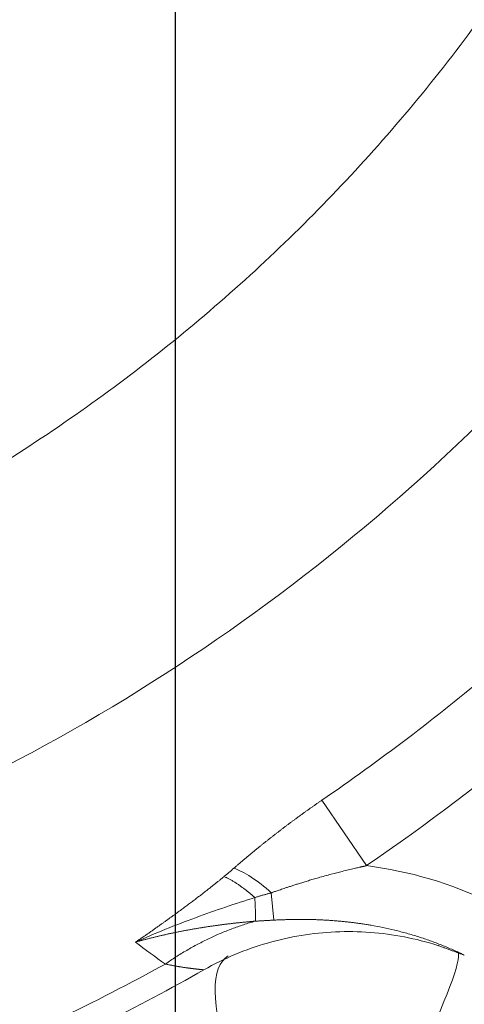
# Model space of a CAD drawing. Header units: millimetres. Extents: x 176 to 9387, y -11044 to -3322.
# Tile 213 of 256: x 8350 to 8365, y -9838 to -9805. Entities that reach past the tile are written whole.
import ezdxf

# ---------------------------------------------------------------- set-up
doc = ezdxf.new("R2010")
doc.units = ezdxf.units.MM
doc.header["$LTSCALE"] = 0.3175
doc.layers.add('1轮廓实线层', color=7, linetype='Continuous', lineweight=18)
doc.layers.add('7标注层', color=4, linetype='Continuous', lineweight=13)
doc.styles.add('PC_TEXTSTYLE', font='ISOCP.SHX', dxfattribs={"width": 0.707, "bigfont": 'GBCBIG.SHX'})
doc.dimstyles.new('GB_LINEAR', dxfattribs={"dimtxt": 3.5, "dimasz": 3.5, "dimexe": 1, "dimexo": 0, "dimgap": 1.5, "dimtad": 1, "dimdsep": 46, "dimtxsty": 'PC_TEXTSTYLE', "dimcen": 0, "dimclrd": 256, "dimclrt": 3, "dimadec": 0, "dimazin": 2, "dimtp": 0.1, "dimtm": 0.1, "dimtfac": 0.71, "dimtdec": 3, "dimtmove": 0, "dimatfit": 3, "dimfxl": 1, "dimtfill": 1, "dimarcsym": 0})

# ---------------------------------------------------------------- blocks, each defined once
blk = doc.blocks.new('*D61')
at = {"layer": '7标注层', "color": 0, "lineweight": -2, "transparency": 16777216}
for p, q in [((8317.856, -9734.193), (8317.856, -9661.514)), ((8354.857, -9924.193), (8354.857, -9661.514))]:
    blk.add_line(p, q, dxfattribs=at)
at = {"layer": '7标注层', "lineweight": -2, "transparency": 16777216}
blk.add_line((8330.106, -9665.014), (8342.607, -9665.014), dxfattribs=at)
at = {"layer": '7标注层', "transparency": 16777216}
for points in [[(8330.106, -9662.972), (8330.106, -9667.055), (8317.856, -9665.014)], [(8342.607, -9667.055), (8342.607, -9662.972), (8354.857, -9665.014)]]:
    blk.add_solid(points, dxfattribs=at)
at = {"layer": 'Defpoints', "color": 0, "transparency": 16777216}
for p in [(8354.857, -9665.014), (8317.856, -9734.193), (8354.857, -9924.193)]:
    blk.add_point(p, dxfattribs=at)
at = {"layer": '7标注层', "color": 3, "transparency": 16777216, "insert": (8336.357, -9653.639), "char_height": 12.25, "attachment_point": 5, "style": 'PC_TEXTSTYLE', "bg_fill": 3, "box_fill_scale": 1.1, "bg_fill_color": 257, "bg_fill_transparency": 0}
blk.add_mtext('37', dxfattribs=at)

msp = doc.modelspace()

# ---------------------------------------------------------------- linework, layer by layer
at = {"layer": '1轮廓实线层'}
for p, q in [((8361.3652, -9833.63301), (8359.83887, -9831.40723)), ((8358.12155, -9834.55796), (8358.20832, -9835.4882))]:
    msp.add_line(p, q, dxfattribs=at)
for centre, major_axis, ratio, start_param, end_param in [((8358.25795, -9836.02033), (-1.95215, 2.27796), 0.30837867, 5.1236006, 5.80589903), ((8360.68614, -9843.61353), (-4.03104, 6.91019), 0.28255675, 0, 1.83024178), ((8360.68614, -9843.61353), (3.77166, 7.05511), 0.08096723, 4.33655227, 6.28318531)]:
    msp.add_ellipse(centre, major_axis=major_axis, ratio=ratio, start_param=start_param, end_param=end_param, dxfattribs=at)
for points, knots in [([(8288.6896, -9709.07232), (8291.27651, -9707.83776), (8293.94048, -9706.76911), (8299.37858, -9704.97706), (8307.70088, -9702.80679), (8316.32021, -9702.24957), (8327.71023, -9702.95329), (8333.35403, -9704.02848), (8344.18401, -9707.54873), (8349.37021, -9709.99379), (8358.96165, -9716.09193), (8363.3669, -9719.74502), (8371.1248, -9728.02414), (8374.47745, -9732.65017), (8379.92586, -9742.5817), (8382.02162, -9747.88719), (8384.83111, -9758.84442), (8385.54486, -9764.49615), (8385.55123, -9775.79349), (8384.84386, -9781.43909), (8382.05657, -9792.37418), (8379.97665, -9797.66367), (8374.57693, -9807.56023), (8367.93733, -9816.77437), (8354.88301, -9827.69907), (8339.54581, -9835.05914), (8322.87578, -9838.40626), (8305.90132, -9837.54034), (8295.08017, -9834.19157), (8289.95943, -9831.87672)], [0, 0, 0, 0, 0.03125, 0.03125, 0.0625, 0.125, 0.125, 0.1875, 0.1875, 0.25, 0.25, 0.3125, 0.3125, 0.375, 0.375, 0.4375, 0.4375, 0.5, 0.5, 0.5625, 0.5625, 0.625, 0.625, 0.6875, 0.75, 0.8125, 0.875, 0.9375, 1, 1, 1, 1]), ([(8292.572, -9717.20877), (8294.8174, -9716.13733), (8297.11042, -9715.2185), (8301.78779, -9713.67452), (8304.17218, -9713.04934), (8307.8192, -9712.33779), (8309.05022, -9712.1382), (8311.50639, -9711.8195), (8312.73406, -9711.69966), (8316.41587, -9711.456), (8318.8688, -9711.4474), (8322.54579, -9711.66602), (8323.77104, -9711.77767), (8325.60832, -9712.00378), (8326.22064, -9712.08893), (8327.44508, -9712.27901), (8328.05812, -9712.38412), (8331.11148, -9712.95762), (8333.50011, -9713.56553), (8338.17236, -9715.0711), (8340.45593, -9715.96891), (8343.80239, -9717.53323), (8344.90468, -9718.09109), (8346.53781, -9718.98388), (8347.07951, -9719.29128), (8348.14881, -9719.92074), (8348.67715, -9720.24319), (8351.2876, -9721.89368), (8353.27644, -9723.33588), (8357.06123, -9726.45637), (8358.85719, -9728.13465), (8361.40145, -9730.83525), (8362.22715, -9731.76958), (8363.80854, -9733.67778), (8364.56546, -9734.65251), (8366.73728, -9737.63711), (8368.05377, -9739.70707), (8370.42343, -9744.0078), (8371.47719, -9746.24018), (8373.31026, -9750.86451), (8374.07139, -9753.20996), (8375.29207, -9757.96545), (8375.75159, -9760.37549), (8376.21476, -9764.03899), (8376.33132, -9765.26826), (8376.44799, -9767.12461), (8376.47721, -9767.74659), (8376.51569, -9768.98765), (8376.52502, -9769.60691), (8376.52257, -9772.69702), (8376.36439, -9775.14926), (8375.74558, -9780.01533), (8375.28495, -9782.42917), (8374.51375, -9785.42164), (8374.34969, -9786.01889), (8374.00176, -9787.21087), (8373.8178, -9787.80571), (8373.24021, -9789.57366), (8372.81969, -9790.73457), (8371.45434, -9794.16536), (8370.40623, -9796.38358), (8368.03395, -9800.68194), (8366.70996, -9802.76216), (8363.77763, -9806.78037), (8362.19853, -9808.67787), (8358.82737, -9812.2483), (8357.03448, -9813.9228), (8354.18435, -9816.26864), (8353.2074, -9817.02282), (8351.19836, -9818.4743), (8350.16501, -9819.17199), (8347.02563, -9821.14906), (8344.86669, -9822.32404), (8340.42102, -9824.39712), (8338.13427, -9825.29517), (8335.19332, -9826.23895), (8334.601, -9826.41875), (8333.408, -9826.76025), (8332.80654, -9826.92212), (8331.00222, -9827.37717), (8329.79593, -9827.64094), (8326.16708, -9828.31654), (8323.73458, -9828.61316), (8318.84316, -9828.90001), (8316.38428, -9828.89076), (8313.29377, -9828.68301), (8312.67375, -9828.63148), (8311.43739, -9828.50893), (8310.82185, -9828.43802), (8308.98306, -9828.19673), (8307.76763, -9827.9978), (8304.15219, -9827.28855), (8301.78272, -9826.66678), (8298.28909, -9825.51316), (8297.13469, -9825.09165), (8295.41857, -9824.40286), (8294.84912, -9824.16383), (8294.14059, -9823.85306), (8293.99905, -9823.79031), (8293.82232, -9823.71112), (8293.78699, -9823.69524), (8293.734, -9823.67137), (8293.71635, -9823.66341), (8293.68986, -9823.65144), (8293.68103, -9823.64745), (8293.66338, -9823.63947), (8293.65455, -9823.63548), (8293.5751, -9823.59957), (8293.50447, -9823.56769), (8293.15126, -9823.40846), (8292.86853, -9823.28164), (8292.58565, -9823.15539)], [0, 0, 0, 0, 0.03125, 0.03125, 0.0625, 0.0625, 0.078125, 0.078125, 0.09375, 0.09375, 0.125, 0.125, 0.140625, 0.140625, 0.1484375, 0.1484375, 0.15625, 0.15625, 0.1875, 0.1875, 0.21875, 0.21875, 0.234375, 0.234375, 0.2421875, 0.2421875, 0.25, 0.25, 0.28125, 0.28125, 0.3125, 0.3125, 0.328125, 0.328125, 0.34375, 0.34375, 0.375, 0.375, 0.40625, 0.40625, 0.4375, 0.4375, 0.46875, 0.46875, 0.484375, 0.484375, 0.4921875, 0.4921875, 0.5, 0.5, 0.53125, 0.53125, 0.5625, 0.5625, 0.5703125, 0.5703125, 0.578125, 0.578125, 0.59375, 0.59375, 0.625, 0.625, 0.65625, 0.65625, 0.6875, 0.6875, 0.71875, 0.71875, 0.734375, 0.734375, 0.75, 0.75, 0.78125, 0.78125, 0.8125, 0.8125, 0.8203125, 0.8203125, 0.828125, 0.828125, 0.84375, 0.84375, 0.875, 0.875, 0.90625, 0.90625, 0.9140625, 0.9140625, 0.921875, 0.921875, 0.9375, 0.9375, 0.96875, 0.96875, 0.984375, 0.984375, 0.9921875, 0.9921875, 0.99414063, 0.99414063, 0.99462891, 0.99462891, 0.99487305, 0.99487305, 0.99499512, 0.99499512, 0.99511719, 0.99511719, 0.99609375, 0.99609375, 1, 1, 1, 1]), ([(8359.83887, -9831.40723), (8360.82872, -9830.72844), (8361.80194, -9830.02557), (8363.71295, -9828.57348), (8366.52635, -9826.32588), (8369.17112, -9823.87857), (8370.85108, -9822.16602)], [0, 0, 0, 0, 0.25, 0.25, 0.5, 1, 1, 1, 1]), ([(8356.84666, -9833.7204), (8356.85947, -9833.7093), (8356.88507, -9833.68712), (8356.92356, -9833.65389), (8356.96208, -9833.62074), (8357.00064, -9833.58765), (8357.03923, -9833.55463), (8357.07785, -9833.52168), (8357.11651, -9833.4888), (8357.15521, -9833.45599), (8357.19394, -9833.42325), (8357.23271, -9833.39058), (8357.27152, -9833.35797), (8357.31036, -9833.32543), (8357.34924, -9833.29296), (8357.38815, -9833.26056), (8357.4271, -9833.22822), (8357.46609, -9833.19596), (8357.50512, -9833.16376), (8357.54418, -9833.13162), (8357.58328, -9833.09956), (8357.62242, -9833.06756), (8357.6616, -9833.03563), (8357.70082, -9833.00377), (8357.74007, -9832.97197), (8357.77937, -9832.94024), (8357.8187, -9832.90857), (8357.85807, -9832.87698), (8357.89748, -9832.84544), (8357.93693, -9832.81398), (8357.97642, -9832.78258), (8358.01595, -9832.75124), (8358.05552, -9832.71998), (8358.09513, -9832.68877), (8358.13478, -9832.65764), (8358.17447, -9832.62656), (8358.2142, -9832.59556), (8358.25397, -9832.56461), (8358.29379, -9832.53374), (8358.33364, -9832.50292), (8358.37354, -9832.47218), (8358.41347, -9832.44149), (8358.45345, -9832.41087), (8358.49347, -9832.38032), (8358.53354, -9832.34983), (8358.57364, -9832.3194), (8358.61379, -9832.28904), (8358.65398, -9832.25874), (8358.69422, -9832.22851), (8358.73449, -9832.19833), (8358.77481, -9832.16822), (8358.81518, -9832.13818), (8358.85559, -9832.1082), (8358.89604, -9832.07828), (8358.93653, -9832.04842), (8358.97707, -9832.01863), (8359.01765, -9831.9889), (8359.05828, -9831.95923), (8359.09895, -9831.92962), (8359.13967, -9831.90008), (8359.18043, -9831.8706), (8359.22124, -9831.84118), (8359.26209, -9831.81182), (8359.30299, -9831.78252), (8359.34393, -9831.75328), (8359.38492, -9831.72411), (8359.42595, -9831.695), (8359.46704, -9831.66595), (8359.50816, -9831.63696), (8359.54934, -9831.60803), (8359.59056, -9831.57916), (8359.63182, -9831.55035), (8359.67314, -9831.5216), (8359.7145, -9831.49292), (8359.75591, -9831.46429), (8359.79736, -9831.43572), (8359.82503, -9831.41673), (8359.83887, -9831.40723)], [0, 0, 0, 0, 0.01390955, 0.02779573, 0.04165882, 0.05549913, 0.06931697, 0.08311264, 0.09688644, 0.11063868, 0.12436967, 0.13807971, 0.15176913, 0.16543822, 0.1790873, 0.1927167, 0.20632671, 0.21991767, 0.23348988, 0.24704367, 0.26057935, 0.27409726, 0.28759771, 0.30108102, 0.31454752, 0.32799754, 0.3414314, 0.35484943, 0.36825196, 0.38163932, 0.39501185, 0.40836987, 0.42171371, 0.43504372, 0.44836022, 0.46166355, 0.47495406, 0.48823207, 0.50149792, 0.51475196, 0.52799452, 0.54122595, 0.55444658, 0.56765676, 0.58085683, 0.59404714, 0.60722802, 0.62039983, 0.63356291, 0.6467176, 0.65986425, 0.67300322, 0.68613484, 0.69925946, 0.71237744, 0.72548911, 0.73859484, 0.75169497, 0.76478985, 0.77787983, 0.79096526, 0.80404649, 0.81712387, 0.83019775, 0.84326849, 0.85633644, 0.86940194, 0.88246536, 0.89552703, 0.90858732, 0.92164657, 0.93470513, 0.94776337, 0.96082162, 0.97388024, 0.98693958, 1, 1, 1, 1]), ([(8361.36478, -9833.63632), (8361.36451, -9833.63631), (8361.36378, -9833.6363), (8361.36241, -9833.63646), (8361.36046, -9833.63671), (8361.35793, -9833.6371), (8361.35483, -9833.6376), (8361.35116, -9833.63824), (8361.34691, -9833.63901), (8361.34209, -9833.6399), (8361.3367, -9833.64093), (8361.33073, -9833.64208), (8361.32419, -9833.64337), (8361.31708, -9833.64479), (8361.3094, -9833.64634), (8361.30115, -9833.64803), (8361.29232, -9833.64985), (8361.28293, -9833.65181), (8361.27296, -9833.6539), (8361.26243, -9833.65613), (8361.25133, -9833.65851), (8361.23966, -9833.66102), (8361.22743, -9833.66368), (8361.21462, -9833.66649), (8361.20126, -9833.66944), (8361.18733, -9833.67253), (8361.17284, -9833.67578), (8361.14035, -9833.68312), (8361.08973, -9833.69466), (8361.02085, -9833.71053), (8360.90758, -9833.73694), (8360.74703, -9833.77519), (8360.48422, -9833.83996), (8360.14156, -9833.9283), (8359.81134, -9834.01909), (8359.55158, -9834.09411), (8359.38633, -9834.14334), (8359.23175, -9834.19055), (8359.08763, -9834.23553), (8358.95382, -9834.27808), (8358.83013, -9834.31805), (8358.71643, -9834.3553), (8358.61257, -9834.38974), (8358.51845, -9834.42128), (8358.43394, -9834.44985), (8358.35897, -9834.47542), (8358.29344, -9834.49792), (8358.23729, -9834.51734), (8358.19047, -9834.53365), (8358.15291, -9834.54682), (8358.13099, -9834.55461), (8358.12155, -9834.55796)], [0, 0, 0, 0, 0.00023667, 0.00064467, 0.00122543, 0.0019794, 0.00290674, 0.00400753, 0.0052818, 0.00672955, 0.00835075, 0.01014537, 0.01211337, 0.01425468, 0.01656924, 0.01905699, 0.02171783, 0.0245517, 0.02755848, 0.03073808, 0.0340904, 0.03761532, 0.04131272, 0.04518248, 0.04922445, 0.05343851, 0.05782451, 0.06238228, 0.08294798, 0.10382275, 0.1250051, 0.18600065, 0.25008464, 0.36496366, 0.4998757, 0.55419013, 0.60530164, 0.65324347, 0.69804731, 0.7397432, 0.77835944, 0.81392251, 0.846457, 0.87598555, 0.90252885, 0.92610553, 0.94673221, 0.96442348, 0.97919186, 0.99104787, 1, 1, 1, 1]), ([(8353.50124, -9836.23596), (8353.53353, -9836.21379), (8353.59766, -9836.16975), (8353.69302, -9836.10393), (8353.78695, -9836.03886), (8353.87942, -9835.97453), (8353.97045, -9835.91095), (8354.06005, -9835.84812), (8354.14821, -9835.78605), (8354.23494, -9835.72474), (8354.32025, -9835.66421), (8354.40414, -9835.60445), (8354.48661, -9835.54547), (8354.56767, -9835.48727), (8354.64732, -9835.42987), (8354.72557, -9835.37326), (8354.80242, -9835.31745), (8354.87787, -9835.26245), (8354.95193, -9835.20825), (8355.0246, -9835.15487), (8355.09589, -9835.10231), (8355.16579, -9835.05057), (8355.23432, -9834.99965), (8355.30148, -9834.94957), (8355.36726, -9834.90032), (8355.43168, -9834.85191), (8355.49474, -9834.80435), (8355.55643, -9834.75763), (8355.61677, -9834.71176), (8355.67576, -9834.66675), (8355.73339, -9834.62259), (8355.78968, -9834.57929), (8355.84463, -9834.53686), (8355.89823, -9834.4953), (8355.9505, -9834.45461), (8356.00143, -9834.41479), (8356.05103, -9834.37585), (8356.0993, -9834.33779), (8356.14624, -9834.30061), (8356.19186, -9834.26432), (8356.23615, -9834.22892), (8356.27913, -9834.1944), (8356.32079, -9834.16079), (8356.36114, -9834.12806), (8356.40018, -9834.09624), (8356.4379, -9834.06532), (8356.47433, -9834.0353), (8356.49811, -9834.01556), (8356.5098, -9834.00585)], [0, 0, 0, 0, 0.03119027, 0.06195726, 0.09230119, 0.12222228, 0.15172077, 0.18079688, 0.20945083, 0.23768285, 0.26549315, 0.29288195, 0.31984948, 0.34639595, 0.37252157, 0.39822657, 0.42351115, 0.44837553, 0.47281993, 0.49684455, 0.5204496, 0.54363531, 0.56640188, 0.58874953, 0.61067846, 0.63218889, 0.65328104, 0.67395512, 0.69421134, 0.71404993, 0.7334711, 0.75247508, 0.77106208, 0.78923235, 0.80698611, 0.8243236, 0.84124506, 0.85775074, 0.87384088, 0.88951576, 0.90477564, 0.9196208, 0.93405154, 0.94806815, 0.96167096, 0.97486029, 0.98763652, 1, 1, 1, 1]), ([(8358.12155, -9834.55796), (8358.10575, -9834.56221), (8358.07416, -9834.5707), (8358.02681, -9834.58362), (8357.97951, -9834.59667), (8357.93228, -9834.60986), (8357.8851, -9834.62316), (8357.838, -9834.63658), (8357.79098, -9834.6501), (8357.74404, -9834.66371), (8357.69719, -9834.67741), (8357.65045, -9834.6912), (8357.6038, -9834.70505), (8357.57275, -9834.71434), (8357.55723, -9834.71899)], [0, 0, 0, 0, 0.0837773, 0.16751716, 0.25120594, 0.33483025, 0.41837704, 0.50183353, 0.58518726, 0.66842608, 0.75153814, 0.83451191, 0.91733617, 1, 1, 1, 1]), ([(8357.55723, -9834.71895), (8357.23176, -9834.82218), (8356.89913, -9834.93065), (8356.22564, -9835.15894), (8355.88478, -9835.27876), (8355.20085, -9835.53055), (8354.85778, -9835.66252), (8354.17532, -9835.93939), (8353.83593, -9836.08428), (8353.50124, -9836.23596)], [0, 0, 0, 0, 0.25, 0.25, 0.5, 0.5, 0.75, 0.75, 1, 1, 1, 1]), ([(8357.57665, -9835.52313), (8357.56134, -9835.5244), (8357.53058, -9835.52696), (8357.48431, -9835.53092), (8357.43769, -9835.535), (8357.39073, -9835.53919), (8357.34343, -9835.54351), (8357.2958, -9835.54795), (8357.24783, -9835.55252), (8357.19952, -9835.55722), (8357.15087, -9835.56205), (8357.10188, -9835.56701), (8357.05256, -9835.57211), (8357.00291, -9835.57735), (8356.95292, -9835.58272), (8356.9026, -9835.58824), (8356.85194, -9835.59391), (8356.80096, -9835.59972), (8356.74964, -9835.60568), (8356.698, -9835.6118), (8356.64602, -9835.61807), (8356.59372, -9835.62449), (8356.5411, -9835.63108), (8356.48815, -9835.63782), (8356.43487, -9835.64473), (8356.38127, -9835.65181), (8356.32735, -9835.65906), (8356.27312, -9835.66647), (8356.21856, -9835.67406), (8356.16369, -9835.68182), (8356.1085, -9835.68976), (8356.053, -9835.69789), (8355.99719, -9835.70619), (8355.94106, -9835.71468), (8355.88463, -9835.72335), (8355.82789, -9835.73221), (8355.77085, -9835.74127), (8355.71351, -9835.75051), (8355.65586, -9835.75996), (8355.59792, -9835.76959), (8355.53968, -9835.77944), (8355.46308, -9835.79257), (8355.36836, -9835.80922), (8355.25576, -9835.82971), (8355.14345, -9835.85082), (8355.03144, -9835.87255), (8354.91974, -9835.89488), (8354.80836, -9835.91781), (8354.69732, -9835.94132), (8354.58662, -9835.96542), (8354.47628, -9835.99008), (8354.3663, -9836.0153), (8354.25671, -9836.04107), (8354.14751, -9836.06737), (8354.03872, -9836.0942), (8353.93034, -9836.12155), (8353.82238, -9836.1494), (8353.71486, -9836.17776), (8353.60776, -9836.20656), (8353.53675, -9836.22616), (8353.50124, -9836.23596)], [0, 0, 0, 0, 0.0106948, 0.02147829, 0.03235079, 0.04331257, 0.05436393, 0.06550515, 0.07673651, 0.08805829, 0.09947075, 0.11097418, 0.12256883, 0.13425496, 0.14603283, 0.15790268, 0.16986478, 0.18191935, 0.19406664, 0.20630689, 0.21864033, 0.23106718, 0.24358766, 0.256202, 0.26891041, 0.2817131, 0.29461027, 0.30760213, 0.32068887, 0.33387069, 0.34714777, 0.3605203, 0.37398845, 0.38755241, 0.40121233, 0.41496839, 0.42882075, 0.44276956, 0.45681497, 0.47095713, 0.48519619, 0.49953227, 0.5272408, 0.55496582, 0.5827063, 0.61046122, 0.63822958, 0.66601037, 0.69380261, 0.72160531, 0.74941751, 0.77723824, 0.80506656, 0.83290154, 0.86074223, 0.88858774, 0.91643715, 0.94428958, 0.97214415, 1, 1, 1, 1]), ([(8358.20833, -9835.48826), (8358.19514, -9835.48897), (8358.16875, -9835.49039), (8358.12921, -9835.49253), (8358.08968, -9835.49469), (8358.05016, -9835.49685), (8358.01066, -9835.49903), (8357.97118, -9835.50122), (8357.9317, -9835.50341), (8357.89223, -9835.50561), (8357.85277, -9835.50781), (8357.81332, -9835.51001), (8357.77387, -9835.51221), (8357.73442, -9835.51441), (8357.69498, -9835.51661), (8357.65553, -9835.51879), (8357.61608, -9835.52097), (8357.5898, -9835.52241), (8357.57665, -9835.52314)], [0, 0, 0, 0, 0.06218244, 0.12438919, 0.18662423, 0.24889147, 0.31119482, 0.37353814, 0.43592526, 0.49836, 0.56084614, 0.62338742, 0.68598758, 0.7486503, 0.81137927, 0.87417813, 0.93705051, 1, 1, 1, 1]), ([(8364.69056, -9836.68023), (8364.69051, -9836.6802), (8364.6904, -9836.68015), (8364.6901, -9836.68), (8364.68963, -9836.67977), (8364.68896, -9836.67944), (8364.6881, -9836.67902), (8364.68706, -9836.67851), (8364.68582, -9836.67791), (8364.6844, -9836.67721), (8364.68279, -9836.67642), (8364.68099, -9836.67554), (8364.67901, -9836.67457), (8364.67683, -9836.67351), (8364.67446, -9836.67235), (8364.67191, -9836.6711), (8364.66916, -9836.66976), (8364.66623, -9836.66833), (8364.6631, -9836.66681), (8364.65979, -9836.6652), (8364.65629, -9836.66349), (8364.65259, -9836.6617), (8364.64871, -9836.65981), (8364.64464, -9836.65784), (8364.64037, -9836.65577), (8364.63591, -9836.65362), (8364.63127, -9836.65137), (8364.62643, -9836.64904), (8364.6214, -9836.64661), (8364.61618, -9836.6441), (8364.61077, -9836.64149), (8364.60516, -9836.6388), (8364.59084, -9836.63194), (8364.56783, -9836.62096), (8364.53612, -9836.60595), (8364.48318, -9836.5811), (8364.40892, -9836.54681), (8364.28109, -9836.48924), (8364.12069, -9836.41971), (8363.86159, -9836.31307), (8363.53595, -9836.18952), (8363.13727, -9836.05458), (8362.73434, -9835.93415), (8362.32785, -9835.82824), (8361.92486, -9835.73784), (8361.60964, -9835.67794), (8361.38193, -9835.63972), (8361.24036, -9835.61757), (8361.09901, -9835.59703), (8360.95792, -9835.57809), (8360.81709, -9835.56071), (8360.67655, -9835.54486), (8360.53632, -9835.53052), (8360.3964, -9835.51765), (8360.25682, -9835.50622), (8360.11758, -9835.49622), (8359.9787, -9835.4876), (8359.84019, -9835.48034), (8359.70205, -9835.47441), (8359.56429, -9835.46977), (8359.42692, -9835.4664), (8359.28994, -9835.46427), (8359.15336, -9835.46335), (8359.01717, -9835.4636), (8358.88139, -9835.465), (8358.746, -9835.46751), (8358.61101, -9835.4711), (8358.47642, -9835.47577), (8358.34221, -9835.48139), (8358.25292, -9835.48597), (8358.20833, -9835.48826)], [0, 0, 0, 0, 0.00001973, 0.00006934, 0.00015001, 0.00026194, 0.00040519, 0.00057981, 0.00078582, 0.00102323, 0.00129204, 0.00159228, 0.00192394, 0.00228704, 0.00268158, 0.00310757, 0.00356502, 0.00405393, 0.00457432, 0.00512619, 0.00570956, 0.00632442, 0.0069708, 0.0076487, 0.00835814, 0.00909912, 0.00987166, 0.01067577, 0.01151146, 0.01237875, 0.01327765, 0.01420817, 0.01517034, 0.02040568, 0.02565639, 0.03092246, 0.04665926, 0.06238275, 0.09387131, 0.12515325, 0.18821098, 0.25027382, 0.31422009, 0.37716854, 0.43907903, 0.49991984, 0.52148446, 0.54298286, 0.56441487, 0.58578045, 0.60707964, 0.62831261, 0.64947964, 0.6705811, 0.69161751, 0.71258944, 0.73349761, 0.75434283, 0.775126, 0.79584814, 0.81651035, 0.83711382, 0.85765986, 0.87814983, 0.89858521, 0.91896754, 0.93929844, 0.95957962, 0.97981286, 1, 1, 1, 1]), ([(8363.82086, -9836.35904), (8363.81222, -9836.35626), (8363.80358, -9836.3535), (8363.421, -9836.23159), (8363.04005, -9836.13448), (8362.26937, -9835.98568), (8361.87965, -9835.93399), (8361.09683, -9835.87675), (8360.70373, -9835.8712), (8359.91961, -9835.9063), (8359.52858, -9835.94696), (8358.75401, -9836.07394), (8358.37047, -9836.16025), (8357.61617, -9836.37732), (8357.24542, -9836.50809), (8356.52185, -9836.81227), (8356.16903, -9836.98568), (8355.82761, -9837.17921)], [0, 0, 0, 0, 0.00329265, 0.00329265, 0.14567942, 0.14567942, 0.28806618, 0.28806618, 0.43045294, 0.43045294, 0.57283971, 0.57283971, 0.71522647, 0.71522647, 0.85761324, 0.85761324, 1, 1, 1, 1]), ([(8290.56793, -9841.33033), (8295.71849, -9843.30575), (8301.08432, -9844.71932), (8307.90212, -9845.74406), (8309.27121, -9845.91184), (8312.01645, -9846.17253), (8316.14484, -9846.45147), (8321.66694, -9846.37534), (8325.78483, -9845.98263), (8328.52074, -9845.64629), (8329.88401, -9845.4408), (8333.95382, -9844.71391), (8336.64039, -9844.08209), (8341.92874, -9842.53251), (8344.53049, -9841.61468), (8349.61776, -9839.50179), (8352.10344, -9838.30709), (8354.51699, -9836.9822)], [0, 0, 0, 0, 0.25, 0.25, 0.3125, 0.3125, 0.375, 0.5, 0.5625, 0.5625, 0.625, 0.625, 0.75, 0.75, 0.875, 0.875, 1, 1, 1, 1]), ([(8355.82757, -9837.17923), (8355.82753, -9837.17923), (8355.82748, -9837.17922), (8355.82717, -9837.1792), (8355.82662, -9837.17916), (8355.82585, -9837.17911), (8355.82486, -9837.17904), (8355.82365, -9837.17895), (8355.82222, -9837.17884), (8355.82057, -9837.17872), (8355.8187, -9837.17857), (8355.8166, -9837.17841), (8355.81429, -9837.17823), (8355.81175, -9837.17803), (8355.809, -9837.17781), (8355.80602, -9837.17756), (8355.80281, -9837.1773), (8355.79939, -9837.17701), (8355.79574, -9837.17671), (8355.79187, -9837.17638), (8355.78778, -9837.17602), (8355.78346, -9837.17564), (8355.77892, -9837.17524), (8355.77416, -9837.17482), (8355.76917, -9837.17437), (8355.76395, -9837.17389), (8355.75852, -9837.17339), (8355.75286, -9837.17286), (8355.74697, -9837.17231), (8355.74086, -9837.17172), (8355.73452, -9837.17111), (8355.72796, -9837.17048), (8355.72117, -9837.16981), (8355.71416, -9837.16912), (8355.70692, -9837.16839), (8355.69946, -9837.16764), (8355.69177, -9837.16686), (8355.68385, -9837.16605), (8355.67571, -9837.1652), (8355.66734, -9837.16433), (8355.65874, -9837.16342), (8355.64992, -9837.16248), (8355.64087, -9837.16151), (8355.6316, -9837.16051), (8355.62209, -9837.15947), (8355.61236, -9837.1584), (8355.6024, -9837.1573), (8355.59222, -9837.15616), (8355.58181, -9837.15499), (8355.57117, -9837.15378), (8355.5603, -9837.15253), (8355.5492, -9837.15126), (8355.53788, -9837.14994), (8355.52633, -9837.14859), (8355.51455, -9837.1472), (8355.50254, -9837.14578), (8355.49031, -9837.14432), (8355.47784, -9837.14282), (8355.46515, -9837.14128), (8355.44797, -9837.13919), (8355.42585, -9837.13647), (8355.39826, -9837.13305), (8355.36943, -9837.12941), (8355.33933, -9837.12555), (8355.30797, -9837.12144), (8355.27533, -9837.11706), (8355.24141, -9837.11239), (8355.20619, -9837.10741), (8355.16966, -9837.1021), (8355.13183, -9837.09645), (8355.09267, -9837.09042), (8355.05219, -9837.08401), (8355.01036, -9837.07719), (8354.9672, -9837.06994), (8354.92267, -9837.06224), (8354.87679, -9837.05408), (8354.82954, -9837.04543), (8354.78091, -9837.03627), (8354.73091, -9837.0266), (8354.67951, -9837.01638), (8354.62671, -9837.00559), (8354.57255, -9836.99426), (8354.53561, -9836.98627), (8354.51702, -9836.98225)], [0, 0, 0, 0, 0.00711444, 0.01528465, 0.02346777, 0.03166401, 0.03987361, 0.0480968, 0.05633379, 0.06458483, 0.07285011, 0.08112988, 0.08942433, 0.0977337, 0.10605818, 0.114398, 0.12275336, 0.13112448, 0.13951154, 0.14791477, 0.15633436, 0.16477051, 0.17322341, 0.18169327, 0.19018027, 0.19868461, 0.20720647, 0.21574605, 0.22430352, 0.23287907, 0.24147289, 0.25008514, 0.25871601, 0.26736567, 0.27603429, 0.28472204, 0.29342909, 0.30215561, 0.31090176, 0.3196677, 0.32845359, 0.3372596, 0.34608587, 0.35493255, 0.36379981, 0.37268779, 0.38159664, 0.3905265, 0.39947752, 0.40844984, 0.41744359, 0.42645892, 0.43549596, 0.44455484, 0.4536357, 0.46273866, 0.47186385, 0.48101141, 0.49018144, 0.49937408, 0.51769641, 0.53633007, 0.55527589, 0.5745346, 0.59410679, 0.61399293, 0.63419337, 0.65470835, 0.67553798, 0.69668227, 0.71814111, 0.7399143, 0.7620015, 0.7844023, 0.80711616, 0.83014245, 0.85348043, 0.87712927, 0.90108802, 0.92535565, 0.94993103, 0.97481292, 1, 1, 1, 1]), ([(8317.85613, -9847.1928), (8320.65665, -9847.19288), (8323.4504, -9847.04047), (8327.74664, -9846.57006), (8329.25392, -9846.35988), (8331.5118, -9845.9761), (8332.26392, -9845.83675), (8333.76713, -9845.5349), (8334.51916, -9845.37216), (8338.25292, -9844.50552), (8341.17112, -9843.64082), (8346.87446, -9841.58005), (8349.6596, -9840.38393), (8353.54, -9838.43768), (8354.69005, -9837.82404), (8355.82759, -9837.17922)], [0, 0, 0, 0, 0.212202, 0.212202, 0.32712017, 0.32712017, 0.38457925, 0.38457925, 0.44203834, 0.44203834, 0.67187467, 0.67187467, 0.901711, 0.901711, 1, 1, 1, 1])]:
    msp.add_open_spline(points, degree=3, knots=knots, dxfattribs=at)
for points, degree in [([(8372.77771, -9824.05598), (8369.28362, -9827.61784), (8365.48024, -9830.81112), (8361.3652, -9833.63301)], 3), ([(8361.3652, -9833.63301), (8362.81117, -9833.81864), (8364.24678, -9834.23343), (8365.57484, -9834.88379)], 3), ([(8356.5098, -9834.00585), (8356.62337, -9833.91139), (8356.73603, -9833.81633), (8356.84666, -9833.7204)], 3), ([(8354.51699, -9836.9822), (8354.16538, -9836.74232), (8353.82701, -9836.49316), (8353.50124, -9836.23596)], 3), ([(8363.80908, -9836.35526), (8364.69338, -9836.68161)], 1)]:
    msp.add_open_spline(points, degree=degree, dxfattribs=at)
for points, weights in [([(8357.55723, -9834.71899), (8356.95235, -9834.18121), (8356.5098, -9834.00585)], [1, 0.956572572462, 1]), ([(8357.55723, -9834.71899), (8357.59515, -9835.29102), (8357.57664, -9835.52314)], [0.931049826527, 0.913393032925, 1]), ([(8357.57665, -9835.52313), (8355.95621, -9835.97355), (8354.51704, -9836.98225)], [0.934198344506, 0.951237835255, 0.99999958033])]:
    msp.add_rational_spline(points, weights, degree=2, dxfattribs=at)

# ---------------------------------------------------------------- next in the draw order: dimensions: what is measured, and where the dimension line sits
at = {"layer": '7标注层'}
dim = msp.add_linear_dim(base=(8354.85737, -9665.01381), p1=(8317.85631, -9734.19279), p2=(8354.85737, -9924.19279), dimstyle='GB_LINEAR', override={"dimscale": 3.5, "dimgap": 1.5, "dimtad": 1, "dimjust": 0, "dimdec": 2, "dimlfac": 1, "dimse1": 0, "dimse2": 0, "dimsd1": 0, "dimsd2": 0, "dimclrd": 256, "dimclre": 0, "dimtofl": 1}, dxfattribs=at)
dim.commit()
dim.dimension.update_dxf_attribs({"geometry": '*D61', "text_midpoint": (8336.35684, -9653.63881)})

doc.saveas('drawing.dxf')
